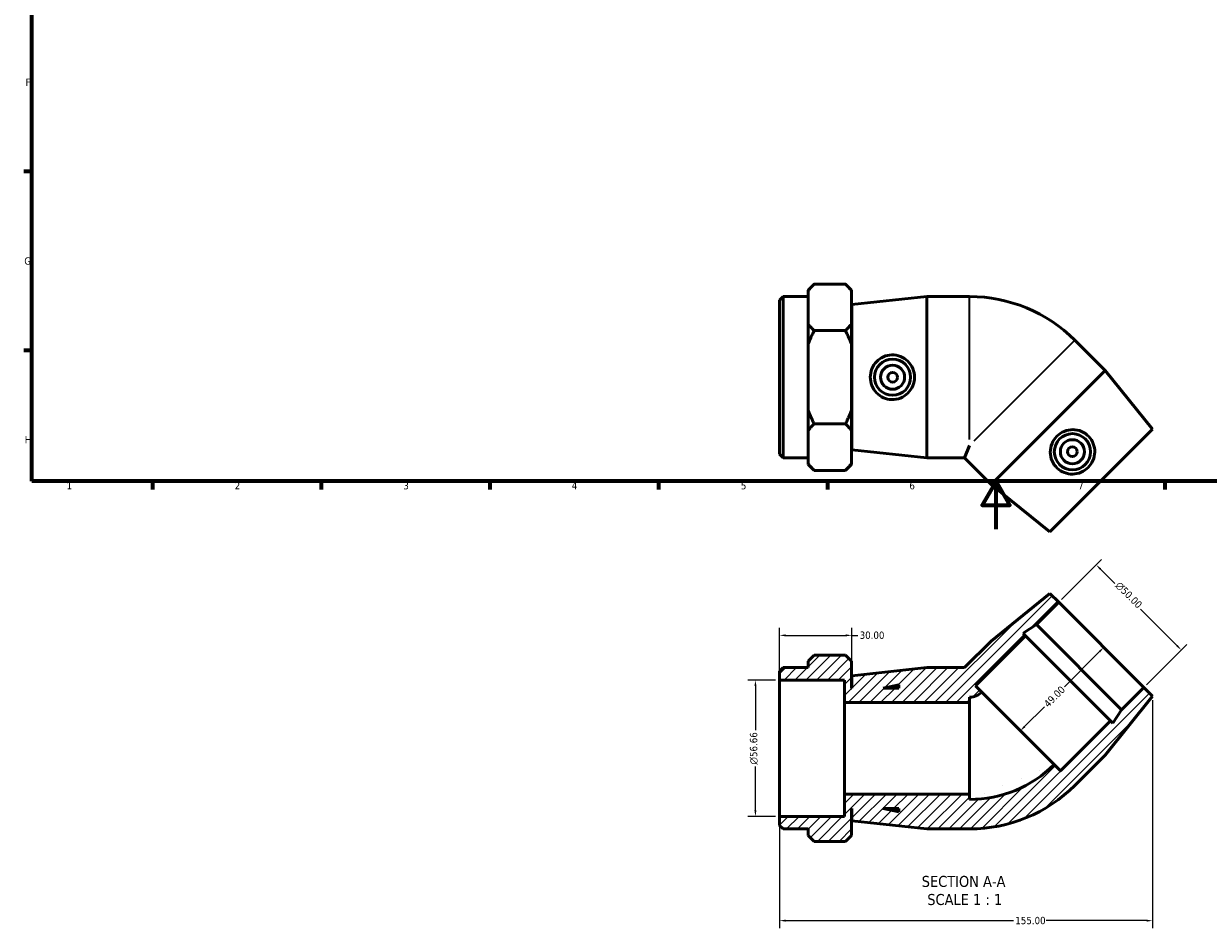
# Model space of a CAD drawing. Header units: millimetres. Extents: x 0 to 897, y -166 to 594.
# Tile 1 of 3: x 17 to 509, y -166 to 210. Entities that reach past the tile are written whole.
import ezdxf

# ---------------------------------------------------------------- set-up
doc = ezdxf.new("R2010")
doc.units = ezdxf.units.MM
for name, color, linetype, lineweight in [('Border (ANSI)', 7, 'Continuous', 70), ('Dimension (ANSI)', 7, 'Continuous', 25), ('Hatch (ANSI)', 7, 'Continuous', 18), ('Symbol (ANSI)', 7, 'Continuous', 25), ('Visible (ANSI)', 7, 'Continuous', 50), ('Visible Narrow (ANSI)', 7, 'Continuous', 35)]:
    doc.layers.add(name, color=color, linetype=linetype, lineweight=lineweight)
doc.styles.add('Label Text (ANSI)', font='tahoma.ttf')
doc.styles.add('Note Text (ANSI)', font='tahoma.ttf')
doc.dimstyles.new('Default - mm (ANSI)', dxfattribs={"dimtxt": 3.048, "dimasz": 2.5, "dimexe": 3.175, "dimexo": 1.6002, "dimgap": 0.8, "dimtad": 0, "dimtoh": 1, "dimrnd": 1e-08, "dimzin": 4, "dimdsep": 46, "dimtxsty": 'Note Text (ANSI)', "dimcen": 0.09, "dimdle": 10, "dimclrd": 256, "dimclre": 256, "dimclrt": 256, "dimadec": 1, "dimazin": 1, "dimtfac": 1, "dimtofl": 0, "dimtmove": 0, "dimatfit": 3, "dimfxl": 1, "dimtolj": 1, "dimtzin": 4, "dimlwd": -1, "dimlwe": -1, "dimarcsym": 0})

# ---------------------------------------------------------------- blocks, each defined once
blk = doc.blocks.new('Borders Default Border')
at = {"layer": 'Border (ANSI)'}
for p, q in [((20, 148.5), (16.55, 148.5)), ((20, 74.25), (16.55, 74.25)), ((70.08, 20), (70.08, 16.55)), ((140.17, 20), (140.17, 16.55)), ((210.25, 20), (210.25, 16.55)), ((280.33, 20), (280.33, 16.55)), ((350.42, 20), (350.42, 16.55)), ((490.58, 20), (490.58, 16.55))]:
    blk.add_line(p, q, dxfattribs=at)
at = {"layer": 'Border (ANSI)', "flags": 128}
for points in [[(20, 20), (20, 574), (821, 574), (821, 20), (20, 20)], [(420.5, 0), (420.5, 20), (414.73, 10), (426.27, 10), (420.5, 20)]]:
    blk.add_lwpolyline(points, dxfattribs=at)
at = {"layer": 'Border (ANSI)', "color": 230, "true_color": 0xff0080, "char_height": 3.05, "attachment_point": 7, "style": 'Note Text (ANSI)'}
for s, insert in [('F', (17.29, 184.1)), ('G', (16.81, 109.79)), ('H', (16.97, 35.6)), ('1', (34.35, 16.55)), ('2', (104.2, 16.55)), ('3', (174.26, 16.49)), ('4', (244.23, 16.55)), ('5', (314.48, 16.49)), ('6', (384.49, 16.49)), ('7', (454.6, 16.55))]:
    blk.add_mtext(s, dxfattribs=dict(at, insert=insert))
blk = doc.blocks.new('*D7')
at = {"layer": 'Defpoints', "color": 0, "transparency": 16777216}
for p in [(330.53, -62.66), (320.53, -119.32), (330.53, -119.32)]:
    blk.add_point(p, dxfattribs=at)
at = {"layer": 'Dimension (ANSI)', "transparency": 16777216}
for p, q in [((328.93, -62.66), (317.36, -62.66)), ((320.53, -65.16), (320.53, -83.4)), ((320.53, -116.82), (320.53, -98.58)), ((328.93, -119.32), (317.36, -119.32))]:
    blk.add_line(p, q, dxfattribs=at)
for points in [[(320.11, -65.16), (320.95, -65.16), (320.53, -62.66)], [(320.11, -116.82), (320.95, -116.82), (320.53, -119.32)]]:
    blk.add_solid(points, dxfattribs=at)
at = {"layer": 'Dimension (ANSI)', "color": 230, "true_color": 0xff0080, "transparency": 16777216, "insert": (318.24, -97.78), "char_height": 3.048, "attachment_point": 1, "rotation": 90, "style": 'Note Text (ANSI)'}
blk.add_mtext('\\A1;\\fAIGDT|b0|i0;\\H3.0480;\\ln\\fTahoma|b0|i0;\\H3.0480;56.66', dxfattribs=at)
blk = doc.blocks.new('*D8')
at = {"layer": 'Defpoints', "color": 0, "transparency": 16777216}
for p in [(462.1, -14.81), (446.53, -30.37), (481.89, -65.72)]:
    blk.add_point(p, dxfattribs=at)
at = {"layer": 'Dimension (ANSI)', "transparency": 16777216}
for p, q in [((447.67, -29.24), (464.34, -12.56)), ((463.86, -16.57), (469.82, -22.53)), ((495.68, -48.39), (480.53, -33.24)), ((483.02, -64.59), (499.7, -47.92))]:
    blk.add_line(p, q, dxfattribs=at)
for points in [[(464.16, -16.28), (463.57, -16.87), (462.1, -14.81)], [(495.98, -48.1), (495.39, -48.69), (497.45, -50.16)]]:
    blk.add_solid(points, dxfattribs=at)
at = {"layer": 'Dimension (ANSI)', "color": 230, "true_color": 0xff0080, "transparency": 16777216, "insert": (472.01, -21.48), "char_height": 3.048, "attachment_point": 1, "rotation": 315, "style": 'Note Text (ANSI)'}
blk.add_mtext('\\A1;\\fAIGDT|b0|i0;\\H3.0480;\\ln\\fTahoma|b0|i0;\\H3.0480;50.00', dxfattribs=at)
blk = doc.blocks.new('*D9')
at = {"layer": 'Defpoints', "color": 0, "transparency": 16777216}
for p in [(464.21, -48.05), (429.56, -82.69), (430.6, -83.73)]:
    blk.add_point(p, dxfattribs=at)
at = {"layer": 'Dimension (ANSI)', "transparency": 16777216}
for p, q in [((463.48, -50.85), (448.9, -65.42)), ((432.36, -81.96), (440.58, -73.75))]:
    blk.add_line(p, q, dxfattribs=at)
for points in [[(463.18, -50.55), (463.77, -51.14), (465.24, -49.08)], [(432.07, -81.66), (432.66, -82.25), (430.6, -83.73)]]:
    blk.add_solid(points, dxfattribs=at)
at = {"layer": 'Dimension (ANSI)', "color": 230, "true_color": 0xff0080, "transparency": 16777216, "insert": (440.02, -72.06), "char_height": 3.048, "attachment_point": 1, "rotation": 45, "style": 'Note Text (ANSI)'}
blk.add_mtext('\\A1;49.00', dxfattribs=at)
blk = doc.blocks.new('*D10')
at = {"layer": 'Defpoints', "color": 0, "transparency": 16777216}
for p in [(485.53, -69.37), (330.53, -119.32), (485.53, -162.57)]:
    blk.add_point(p, dxfattribs=at)
at = {"layer": 'Dimension (ANSI)', "transparency": 16777216}
for p, q in [((485.53, -70.97), (485.53, -165.75)), ((330.53, -120.92), (330.53, -165.75)), ((333.03, -162.57), (427.69, -162.57)), ((483.03, -162.57), (441.37, -162.57))]:
    blk.add_line(p, q, dxfattribs=at)
for points in [[(333.03, -162.16), (333.03, -162.99), (330.53, -162.57)], [(483.03, -162.16), (483.03, -162.99), (485.53, -162.57)]]:
    blk.add_solid(points, dxfattribs=at)
at = {"layer": 'Dimension (ANSI)', "color": 230, "true_color": 0xff0080, "transparency": 16777216, "insert": (428.49, -160.99), "char_height": 3.048, "attachment_point": 1, "style": 'Note Text (ANSI)'}
blk.add_mtext('\\A1;155.00', dxfattribs=at)
blk = doc.blocks.new('*D11')
at = {"layer": 'Defpoints', "color": 0, "transparency": 16777216}
for p in [(360.53, -44.09), (330.53, -62.66), (360.53, -60.84)]:
    blk.add_point(p, dxfattribs=at)
at = {"layer": 'Dimension (ANSI)', "transparency": 16777216}
for p, q in [((330.53, -61.06), (330.53, -40.92)), ((333.03, -44.09), (358.03, -44.09)), ((360.53, -59.24), (360.53, -40.92)), ((360.53, -44.09), (363.03, -44.09))]:
    blk.add_line(p, q, dxfattribs=at)
for points in [[(333.03, -43.68), (333.03, -44.51), (330.53, -44.09)], [(358.03, -43.68), (358.03, -44.51), (360.53, -44.09)]]:
    blk.add_solid(points, dxfattribs=at)
at = {"layer": 'Dimension (ANSI)', "color": 230, "true_color": 0xff0080, "transparency": 16777216, "insert": (363.83, -42.5), "char_height": 3.048, "attachment_point": 1, "style": 'Note Text (ANSI)'}
blk.add_mtext('\\A1;30.00', dxfattribs=at)

msp = doc.modelspace()

# ---------------------------------------------------------------- hatches: boundary and pattern name
at = {"layer": 'Hatch (ANSI)'}
h = msp.add_hatch(dxfattribs=at)
h.set_pattern_fill('ANSI31', color=256, scale=25.4, style=0)
h.set_pattern_definition([(45, (0, 0), (-2.245064, 2.245064), [])])
edge = h.paths.add_edge_path()
edge.add_ellipse((409.531, -62.662), major_axis=(0, -61.83), ratio=1, start_angle=0, end_angle=45)
edge.add_line((453.252, -106.382), (465.803, -93.831))
edge.add_line((465.803, -93.831), (485.531, -69.365))
edge.add_line((485.531, -69.365), (481.89, -65.724))
edge.add_line((481.89, -65.724), (472.65, -74.963))
edge.add_line((472.65, -74.963), (469.012, -80.565))
edge.add_line((469.012, -80.565), (468.03, -79.583))
edge.add_line((468.03, -79.583), (447.241, -100.372))
edge.add_line((447.241, -100.372), (444.59, -97.72))
edge.add_ellipse((409.531, -62.662), major_axis=(35.059, -35.059), ratio=1, start_angle=315, end_angle=360, ccw=False)
edge.add_line((409.531, -112.242), (409.531, -109.992))
edge.add_line((409.531, -109.992), (357.531, -109.992))
edge.add_line((357.531, -109.992), (357.531, -119.32))
edge.add_line((357.531, -119.32), (330.531, -119.32))
edge.add_line((330.531, -119.32), (330.531, -122.992))
edge.add_line((330.531, -122.992), (332.031, -124.492))
edge.add_line((332.031, -124.492), (342.431, -124.492))
edge.add_line((342.431, -124.492), (342.431, -127.175))
edge.add_line((342.431, -127.175), (344.931, -129.675))
edge.add_line((344.931, -129.675), (357.931, -129.675))
edge.add_line((357.931, -129.675), (360.431, -127.175))
edge.add_line((360.431, -127.175), (360.431, -115.992))
edge.add_line((360.431, -115.992), (360.531, -115.992))
edge.add_line((360.531, -115.992), (360.531, -121.142))
edge.add_line((360.531, -121.142), (391.781, -124.492))
edge.add_line((391.781, -124.492), (409.531, -124.492))
h.paths.add_polyline_path([(380.131, -117.381), (373.598, -115.992), (380.131, -115.992)], flags=0)
edge = h.paths.add_edge_path()
edge.add_line((418.427, -46.455), (407.39, -57.492))
edge.add_line((407.39, -57.492), (391.781, -57.492))
edge.add_line((391.781, -57.492), (360.531, -60.842))
edge.add_line((360.531, -60.842), (360.531, -65.992))
edge.add_line((360.531, -65.992), (360.431, -65.992))
edge.add_line((360.431, -65.992), (360.431, -54.81))
edge.add_line((360.431, -54.81), (357.931, -52.31))
edge.add_line((357.931, -52.31), (344.931, -52.31))
edge.add_line((344.931, -52.31), (342.431, -54.81))
edge.add_line((342.431, -54.81), (342.431, -57.492))
edge.add_line((342.431, -57.492), (332.031, -57.492))
edge.add_line((332.031, -57.492), (330.531, -58.992))
edge.add_line((330.531, -58.992), (330.531, -62.664))
edge.add_line((330.531, -62.664), (357.531, -62.664))
edge.add_line((357.531, -62.664), (357.531, -71.992))
edge.add_line((357.531, -71.992), (409.531, -71.992))
edge.add_line((409.531, -71.992), (409.531, -69.742))
edge.add_ellipse((409.531, -62.662), major_axis=(0, -7.08), ratio=1, start_angle=0, end_angle=45)
edge.add_line((414.538, -67.668), (411.886, -65.017))
edge.add_line((411.886, -65.017), (432.675, -44.228))
edge.add_line((432.675, -44.228), (431.693, -43.246))
edge.add_line((431.693, -43.246), (437.295, -39.608))
edge.add_line((437.295, -39.608), (446.534, -30.368))
edge.add_line((446.534, -30.368), (442.893, -26.727))
edge.add_line((442.893, -26.727), (418.427, -46.455))
h.paths.add_polyline_path([(373.598, -65.992), (380.131, -64.603), (380.131, -65.992)], flags=0)

# ---------------------------------------------------------------- linework, layer by layer
at = {"layer": 'Visible (ANSI)'}
for p, q in [((342.431, 99.288), (344.931, 101.788)), ((342.431, 99.288), (342.431, 98.953)), ((342.431, 92.117), (342.431, 98.953)), ((357.931, 101.788), (344.931, 101.788)), ((360.431, 99.288), (357.931, 101.788)), ((360.431, 98.953), (360.431, 99.288)), ((360.431, 85.282), (360.431, 98.953)), ((330.531, 95.106), (332.031, 96.606)), ((330.531, 31.106), (330.531, 95.106)), ((332.031, 96.606), (332.031, 29.606)), ((332.031, 96.606), (342.431, 96.606)), ((360.531, 93.256), (391.781, 96.606)), ((391.781, 29.606), (391.781, 96.606)), ((391.781, 96.606), (409.531, 96.606)), ((342.431, 85.282), (342.431, 92.117)), ((360.531, 32.956), (360.531, 93.256)), ((342.431, 85.282), (342.431, 76.778)), ((360.431, 88.106), (360.531, 88.106)), ((360.431, 76.778), (360.431, 85.282)), ((357.931, 82.447), (344.931, 82.447)), ((342.431, 63.106), (342.431, 76.778)), ((360.431, 49.434), (360.431, 76.778)), ((465.803, 65.945), (453.252, 78.496)), ((465.803, 65.945), (418.427, 18.569)), ((485.531, 41.479), (465.803, 65.945)), ((342.431, 49.434), (342.431, 63.106)), ((342.431, 49.434), (342.431, 40.93)), ((360.431, 40.93), (360.431, 49.434)), ((342.431, 34.094), (342.431, 40.93)), ((357.931, 43.764), (344.931, 43.764)), ((360.431, 27.258), (360.431, 40.93)), ((485.531, 41.479), (442.893, -1.16)), ((360.431, 38.106), (360.531, 38.106)), ((409.531, 34.775), (407.39, 29.606)), ((330.531, 31.106), (332.031, 29.606)), ((332.031, 29.606), (342.431, 29.606)), ((342.431, 27.258), (342.431, 34.094)), ((360.531, 32.956), (391.781, 29.606)), ((391.781, 29.606), (407.39, 29.606)), ((418.427, 18.569), (407.39, 29.606)), ((342.431, 27.258), (342.431, 26.923)), ((342.431, 26.923), (344.931, 24.423)), ((360.431, 26.923), (357.931, 24.423)), ((360.431, 26.923), (360.431, 27.258)), ((357.931, 24.423), (344.931, 24.423)), ((442.893, -1.16), (418.427, 18.569)), ((442.893, -26.727), (418.427, -46.455)), ((446.534, -30.368), (442.893, -26.727)), ((437.295, -39.608), (446.534, -30.368)), ((446.534, -30.368), (481.89, -65.724)), ((411.886, -65.017), (432.675, -44.228)), ((431.693, -43.246), (437.295, -39.608)), ((432.675, -44.228), (431.693, -43.246)), ((432.675, -44.228), (468.03, -79.583)), ((437.295, -39.608), (472.65, -74.963)), ((418.427, -46.455), (407.39, -57.492)), ((344.931, -52.31), (342.431, -54.81)), ((357.931, -52.31), (344.931, -52.31)), ((360.431, -54.81), (357.931, -52.31)), ((332.031, -57.492), (330.531, -58.992)), ((330.531, -58.992), (330.531, -62.664)), ((342.431, -57.492), (332.031, -57.492)), ((342.431, -54.81), (342.431, -57.492)), ((360.431, -65.992), (360.431, -54.81)), ((391.781, -57.492), (360.531, -60.842)), ((407.39, -57.492), (391.781, -57.492)), ((330.531, -62.664), (357.531, -62.664)), ((330.531, -119.32), (330.531, -62.664)), ((357.531, -62.664), (357.531, -71.992)), ((360.531, -60.842), (360.531, -65.992)), ((360.531, -65.992), (360.431, -65.992)), ((373.598, -65.992), (380.131, -64.603)), ((380.131, -65.992), (373.598, -65.992)), ((380.131, -64.603), (380.131, -65.992)), ((414.538, -67.668), (411.886, -65.017)), ((414.538, -67.668), (444.59, -97.72)), ((481.89, -65.724), (472.65, -74.963)), ((485.531, -69.365), (481.89, -65.724)), ((357.531, -71.992), (409.531, -71.992)), ((357.531, -109.992), (357.531, -71.992)), ((409.531, -71.992), (409.531, -69.742)), ((409.531, -109.992), (409.531, -71.992)), ((465.803, -93.831), (485.531, -69.365)), ((472.65, -74.963), (469.012, -80.565)), ((468.03, -79.583), (447.241, -100.372)), ((469.012, -80.565), (468.03, -79.583)), ((447.241, -100.372), (444.59, -97.72)), ((453.252, -106.382), (465.803, -93.831)), ((409.531, -109.992), (357.531, -109.992)), ((357.531, -109.992), (357.531, -119.32)), ((409.531, -112.242), (409.531, -109.992)), ((360.431, -127.175), (360.431, -115.992)), ((360.431, -115.992), (360.531, -115.992)), ((360.531, -115.992), (360.531, -121.142)), ((380.131, -117.381), (373.598, -115.992)), ((373.598, -115.992), (380.131, -115.992)), ((380.131, -115.992), (380.131, -117.381)), ((357.531, -119.32), (330.531, -119.32)), ((330.531, -119.32), (330.531, -122.992)), ((330.531, -122.992), (332.031, -124.492)), ((360.531, -121.142), (391.781, -124.492)), ((332.031, -124.492), (342.431, -124.492)), ((342.431, -124.492), (342.431, -127.175)), ((342.431, -127.175), (344.931, -129.675)), ((357.931, -129.675), (360.431, -127.175)), ((391.781, -124.492), (409.531, -124.492)), ((357.931, -129.675), (344.931, -129.675))]:
    msp.add_line(p, q, dxfattribs=at)
for centre, radius in [((377.516, 63.106), 7.5), ((377.516, 63.106), 5), ((377.516, 63.106), 2), ((452.202, 32.17), 7.5), ((452.202, 32.17), 5), ((452.202, 32.17), 2)]:
    msp.add_circle(centre, radius, dxfattribs=at)
for centre, radius, start, end in [((409.531, 34.775), 61.83, 45, 90), ((409.531, -62.662), 7.08, 270, 315), ((409.531, -62.662), 49.58, 270, 315), ((409.531, -62.662), 61.83, 270, 315)]:
    msp.add_arc(centre, radius, start, end, dxfattribs=at)
for points in [[(344.931, 101.788), (343.467, 100.323), (342.431, 98.953)], [(360.431, 98.953), (359.396, 100.323), (357.931, 101.788)], [(342.431, 85.282), (343.467, 83.912), (344.931, 82.447)], [(357.931, 82.447), (359.396, 83.912), (360.431, 85.282)], [(344.931, 82.447), (343.467, 79.518), (342.431, 76.778)], [(360.431, 76.778), (359.396, 79.518), (357.931, 82.447)], [(342.431, 49.434), (343.467, 46.694), (344.931, 43.764)], [(357.931, 43.764), (359.396, 46.694), (360.431, 49.434)], [(344.931, 43.764), (343.467, 42.3), (342.431, 40.93)], [(360.431, 40.93), (359.396, 42.3), (357.931, 43.764)], [(342.431, 27.258), (343.467, 25.888), (344.931, 24.423)], [(357.931, 24.423), (359.396, 25.888), (360.431, 27.258)]]:
    msp.add_rational_spline(points, [1, 1.00287971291, 1], degree=2, dxfattribs=at)
for points in [[(377.143, 53.824), (376.017, 53.859), (374.818, 54.121), (372.625, 55.104), (371.63, 55.825), (370.062, 57.464), (369.384, 58.496), (368.485, 60.746), (368.264, 61.964), (368.264, 64.247), (368.485, 65.466), (369.384, 67.716), (370.062, 68.747), (371.63, 70.386), (372.625, 71.107), (374.818, 72.09), (376.017, 72.352), (378.351, 72.425), (379.628, 72.209), (381.965, 71.272), (383.027, 70.552), (384.685, 68.895), (385.401, 67.853), (386.357, 65.553), (386.596, 64.293), (386.596, 61.918), (386.357, 60.659), (385.401, 58.358), (384.685, 57.316), (383.027, 55.659), (381.965, 54.939), (379.628, 54.003), (378.351, 53.787), (377.143, 53.824)], [(459.028, 38.469), (459.8, 37.648), (460.463, 36.615), (461.319, 34.369), (461.512, 33.156), (461.462, 30.888), (461.212, 29.679), (460.257, 27.452), (459.551, 26.435), (457.937, 24.821), (456.919, 24.115), (454.693, 23.159), (453.483, 22.91), (451.216, 22.859), (450.003, 23.053), (447.757, 23.909), (446.724, 24.571), (445.022, 26.17), (444.272, 27.226), (443.281, 29.541), (443.04, 30.801), (443.039, 33.145), (443.269, 34.388), (444.22, 36.691), (444.942, 37.75), (446.621, 39.43), (447.681, 40.151), (449.983, 41.102), (451.227, 41.333), (453.571, 41.332), (454.83, 41.09), (457.145, 40.1), (458.201, 39.349), (459.028, 38.469)]]:
    msp.add_open_spline(points, degree=3, knots=[0, 0, 0, 0, 0.33994, 0.33994, 0.6798801, 0.6798801, 1.0223307, 1.0223307, 1.3647813, 1.3647813, 1.7072319, 1.7072319, 2.0496826, 2.0496826, 2.3896226, 2.3896226, 2.7295626, 2.7295626, 3.0937811, 3.0937811, 3.4579995, 3.4579995, 3.8143263, 3.8143263, 4.1706531, 4.1706531, 4.5269799, 4.5269799, 4.8833067, 4.8833067, 5.2475251, 5.2475251, 5.6117436, 5.6117436, 5.6117436, 5.6117436], dxfattribs=at)
at = {"layer": 'Visible Narrow (ANSI)'}
for p, q in [((409.531, 37.309), (409.531, 96.328)), ((453.055, 78.299), (411.323, 36.567))]:
    msp.add_line(p, q, dxfattribs=at)

# ---------------------------------------------------------------- block references
msp.add_blockref('Borders Default Border', (0, 0))

# ---------------------------------------------------------------- texts
at = {"layer": 'Symbol (ANSI)', "char_height": 4.572, "attachment_point": 7, "style": 'Label Text (ANSI)'}
for s, insert in [('SECTION A-A', (389.607, -148.649)), ('SCALE 1 : 1', (391.926, -156.162))]:
    msp.add_mtext(s, dxfattribs=dict(at, insert=insert))

# ---------------------------------------------------------------- dimensions: what is measured, and where the dimension line sits
at = {"layer": 'Dimension (ANSI)'}
for base, p1, p2, angle, picture, middle in [((462.096, -14.806), (481.89, -65.724), (446.534, -30.368), 315, '*D8', (475.178, -27.888)), ((320.531, -119.32), (330.531, -62.664), (330.531, -119.32), 90, '*D7', (320.531, -90.992))]:
    dim = msp.add_linear_dim(base=base, p1=p1, p2=p2, angle=angle, text='\\fAIGDT|b0|i0;\\H3.0480;\\ln\\fTahoma|b0|i0;\\H3.0480;<>', dimstyle='Default - mm (ANSI)', override={"dimtoh": 0, "dimdec": 2, "dimtp": 0, "dimtm": 0, "dimtdec": 2, "dimatfit": 1}, dxfattribs=at)
    dim.commit()
    dim.dimension.update_dxf_attribs({"geometry": picture, "text_midpoint": middle, "dimtype": 160})
for base, p1, p2, angle, override, picture, middle in [((360.531, -44.092), (330.531, -62.664), (360.531, -60.842), 180, {"dimtoh": 0, "dimdec": 2, "dimtp": 0, "dimtm": 0, "dimtdec": 2, "dimatfit": 2}, '*D11', (368.859, -44.092)), ((430.597, -83.727), (464.212, -48.046), (429.564, -82.694), 45, {"dimtoh": 0, "dimdec": 2, "dimse1": 1, "dimse2": 1, "dimtp": 0, "dimtm": 0, "dimtdec": 2, "dimatfit": 1}, '*D9', (444.739, -69.585)), ((485.531, -162.574), (330.531, -119.32), (485.531, -69.365), 180, {"dimtoh": 0, "dimdec": 2, "dimtp": 0, "dimtm": 0, "dimtdec": 2, "dimatfit": 1}, '*D10', (434.531, -162.574))]:
    dim = msp.add_linear_dim(base=base, p1=p1, p2=p2, angle=angle, dimstyle='Default - mm (ANSI)', override=override, dxfattribs=at)
    dim.commit()
    dim.dimension.update_dxf_attribs({"geometry": picture, "text_midpoint": middle, "dimtype": 160})

doc.saveas('drawing.dxf')
